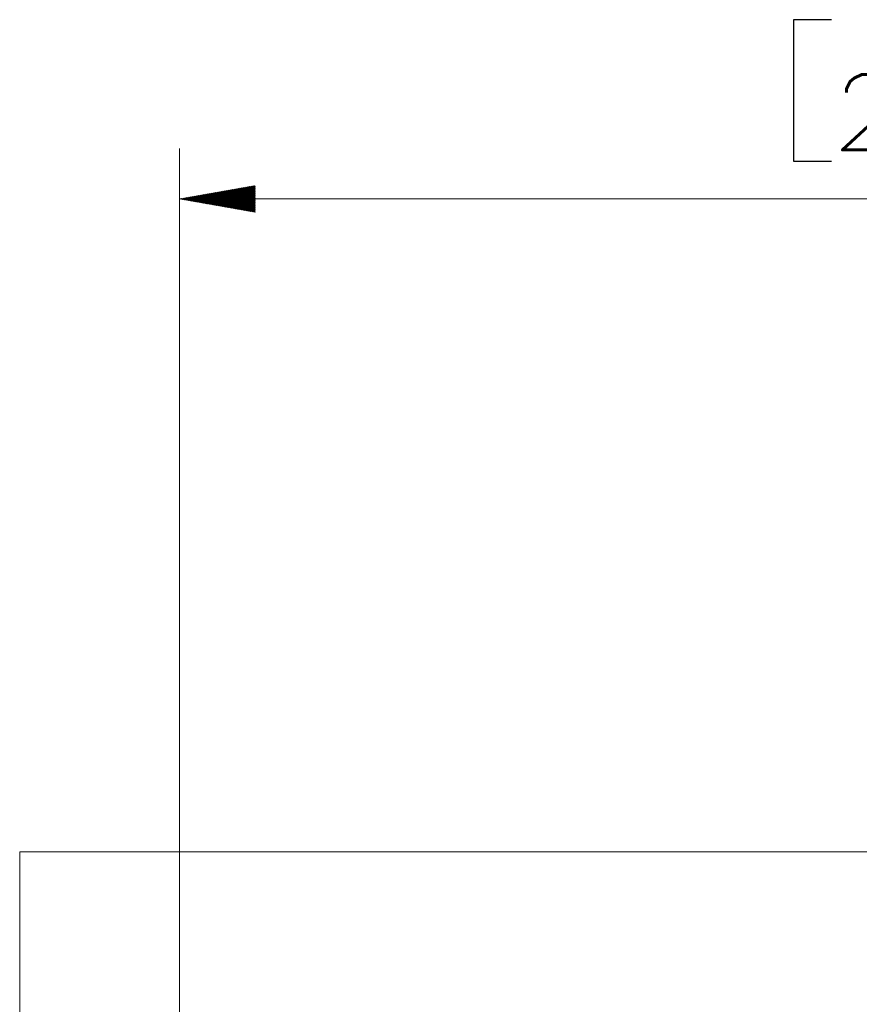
# Model space of a CAD drawing. Header units: millimetres. Extents: x 4 to 836, y 5 to 589.
# Tile 133 of 163: x 620 to 653, y 362 to 401. Entities that reach past the tile are written whole.
import ezdxf

# ---------------------------------------------------------------- set-up
doc = ezdxf.new("R2010")
doc.units = ezdxf.units.MM
doc.layers.add('1', color=7, linetype='Continuous', true_color=0xffffff)
doc.styles.add('ideas_simplex', font='simplex.shx')

msp = doc.modelspace()

# ---------------------------------------------------------------- hatches: boundary and pattern name
at = {"layer": '1', "linetype": 'Continuous', "lineweight": 13}
h = msp.add_hatch(dxfattribs=at)
h.set_pattern_fill('ANSI31', color=27, scale=0.0062, style=0)
h.paths.add_polyline_path([(625.892, 393.661), (628.892, 394.19), (628.892, 393.132)], flags=0)

# ---------------------------------------------------------------- linework, layer by layer
at = {"layer": '1', "color": 87, "linetype": 'Continuous', "lineweight": 25}
for p, q in [((650.289, 400.786), (650.289, 395.161)), ((651.789, 400.786), (650.289, 400.786)), ((650.289, 395.161), (651.789, 395.161))]:
    msp.add_line(p, q, dxfattribs=at)
at = {"layer": '1', "color": 152, "linetype": 'Continuous', "lineweight": 13}
msp.add_line((625.892, 342.752), (625.892, 395.661), dxfattribs=at)
at = {"layer": '1', "color": 27, "linetype": 'Continuous', "lineweight": 13}
msp.add_line((688.892, 393.661), (625.892, 393.661), dxfattribs=at)
at = {"layer": '1', "color": 251, "linetype": 'Continuous', "lineweight": 18}
for p in [(619.536, 239.555), (758.247, 367.712)]:
    msp.add_line(p, (619.536, 367.712), dxfattribs=at)

# ---------------------------------------------------------------- texts
at = {"layer": '1', "color": 87, "linetype": 'Continuous', "lineweight": 25, "insert": (651.761, 395.609), "char_height": 3, "attachment_point": 7, "rotation": 360, "line_spacing_factor": 1.204819, "style": 'ideas_simplex'}
msp.add_mtext('\\W1.2097;2.48', dxfattribs=at)

doc.saveas('drawing.dxf')
